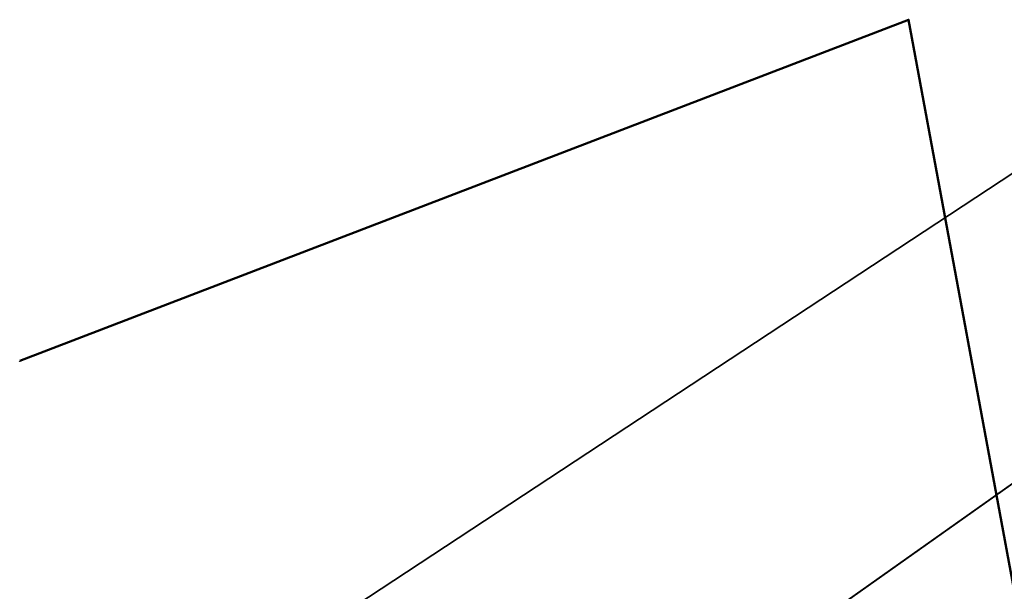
# Model space of a CAD drawing. Extents: x 3503752 to 3504470, y 5375172 to 5375556.
# Tile 45 of 77: x 3504196 to 3504282, y 5375470 to 5375519. Entities that reach past the tile are written whole.
import ezdxf

# ---------------------------------------------------------------- set-up
doc = ezdxf.new("R2010")
doc.units = 0
doc.header["$MEASUREMENT"] = 0
for name, color, linetype in [('_4WP_KONZ-BAUGRU', 7, 'Continuous'), ('_4WP_LICHT_STILL', 7, 'Continuous'), ('K_FLURSTUECKE', 7, 'Continuous')]:
    doc.layers.add(name, color=color, linetype=linetype)

msp = doc.modelspace()

# ---------------------------------------------------------------- linework, layer by layer
at = {"layer": '_4WP_KONZ-BAUGRU', "color": 1, "linetype": 'Continuous', "lineweight": 13}
msp.add_line((3504273.395, 5375519.234), (3504286.84, 5375446.45), dxfattribs=at)
at = {"layer": '_4WP_KONZ-BAUGRU', "color": 1, "linetype": 'Continuous', "lineweight": 50}
msp.add_lwpolyline([(3504286.934, 5375445.993), (3504273.405, 5375519.236), (3504196.248, 5375489.583), (3504196.248, 5375489.583)], dxfattribs=at)
at = {"layer": '_4WP_LICHT_STILL', "color": 190, "linetype": 'Continuous', "lineweight": 18}
msp.add_lwpolyline([(3504213.2, 5375429.685), (3504215.688, 5375431.352), (3504217.991, 5375432.896), (3504218.75, 5375433.405), (3504220.446, 5375434.402), (3504224.908, 5375439.996), (3504227.282, 5375441.558), (3504259.449, 5375462.716), (3504260.049, 5375463.111), (3504287.369, 5375482.452), (3504287.111, 5375485.293), (3504287.105, 5375485.355)], dxfattribs=at)
at = {"layer": '_4WP_LICHT_STILL', "color": 255, "linetype": 'Continuous', "lineweight": 13}
msp.add_lwpolyline([(3504287.155, 5375485.36), (3504287.161, 5375485.298), (3504287.421, 5375482.428), (3504260.077, 5375463.07), (3504259.476, 5375462.674), (3504227.309, 5375441.516), (3504224.942, 5375439.959), (3504220.479, 5375434.364), (3504218.777, 5375433.363), (3504218.019, 5375432.854), (3504215.716, 5375431.31), (3504213.228, 5375429.643)], dxfattribs=at)
at = {"layer": 'K_FLURSTUECKE', "color": 252, "linetype": 'Continuous', "lineweight": 35}
msp.add_line((3504203.873, 5375454.149), (3504284.557, 5375507.311), dxfattribs=at)
msp.add_line((3504203.873, 5375454.149), (3504284.557, 5375507.311), dxfattribs=at)

doc.saveas('drawing.dxf')
